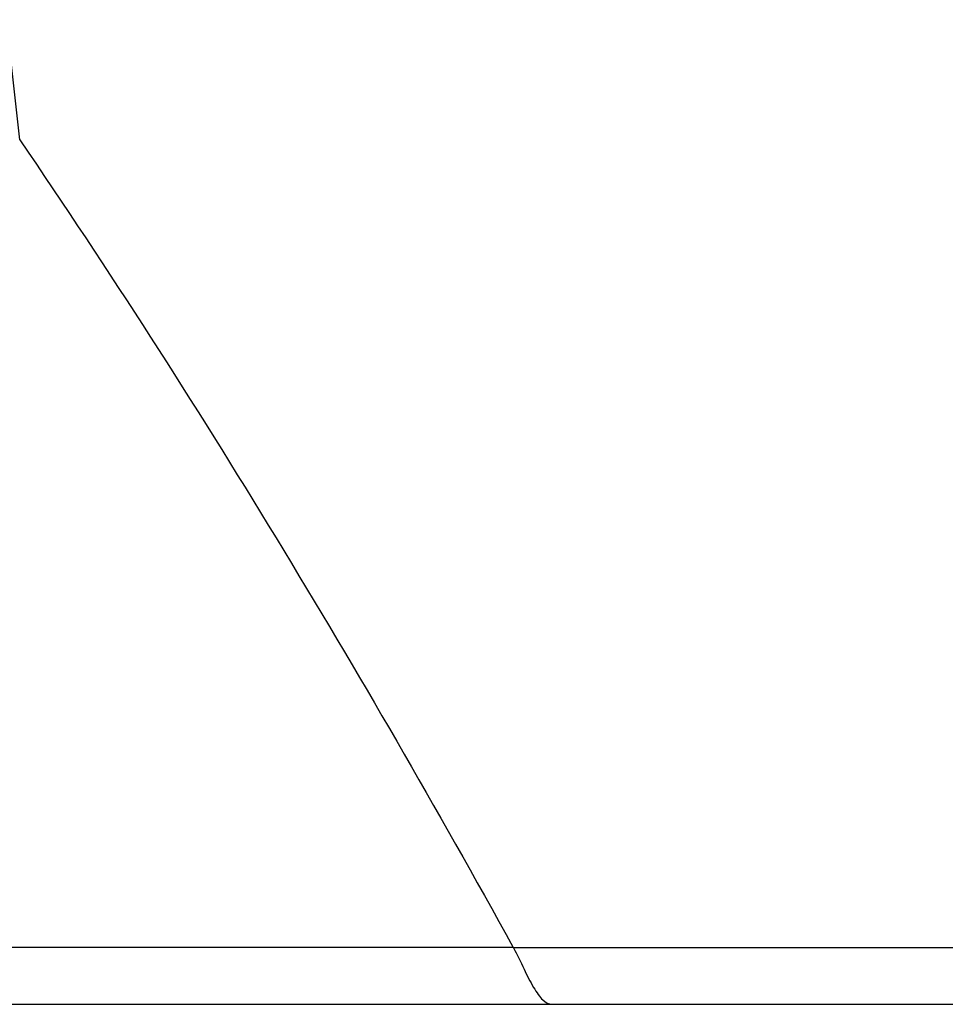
# Model space of a CAD drawing. Header units: millimetres. Extents: x 0 to 420, y -341 to 792.
# Tile 175 of 256: x 179.93 to 184.76, y 154.32 to 159.46. Entities that reach past the tile are written whole.
import ezdxf

# ---------------------------------------------------------------- set-up
doc = ezdxf.new("R2010")
doc.units = ezdxf.units.MM
doc.header["$LTSCALE"] = 23.1
doc.layers.get('0').update_dxf_attribs({"linetype": 'CONTINUOUS'})

msp = doc.modelspace()

# ---------------------------------------------------------------- linework, layer by layer
at = {"color": 7, "linetype": 'Continuous'}
for p, q in [((179.9296, 158.8359), (179.8608, 159.4633)), ((182.5076, 154.6193), (177.664, 154.6193)), ((182.5076, 154.6193), (182.5086, 154.6174)), ((188.9998, 154.6174), (182.5086, 154.6174)), ((142.1422, 154.3218), (197.0094, 154.3218))]:
    msp.add_line(p, q, dxfattribs=at)
msp.add_open_spline([(179.9296, 158.8359), (180.8596, 157.4761), (181.71, 156.0608), (182.5076, 154.6193)], degree=3, dxfattribs=at)
msp.add_open_spline([(182.5086, 154.6174), (182.5279, 154.5808), (182.5612, 154.5106), (182.6017, 154.4275), (182.636, 154.3739), (182.664, 154.3396), (182.6925, 154.3218), (182.7103, 154.3218)], degree=3, knots=[0, 0, 0, 0, 0.338063, 0.633925, 0.75499, 0.855051, 1, 1, 1, 1], dxfattribs=at)

doc.saveas('drawing.dxf')
